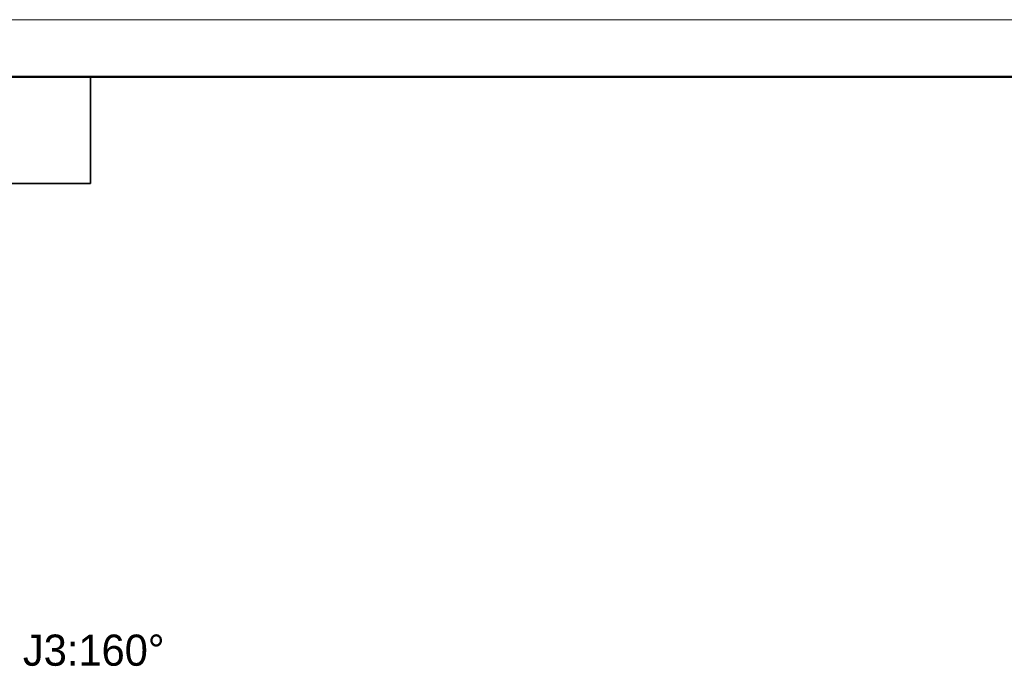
# Model space of a CAD drawing. Header units: millimetres. Extents: x 0 to 4200, y 0 to 2974.
# Tile 21 of 40: x 760 to 1867, y 2248 to 2974. Entities that reach past the tile are written whole.
import ezdxf

# ---------------------------------------------------------------- set-up
doc = ezdxf.new("R2010")
doc.units = ezdxf.units.MM
doc.header["$LTSCALE"] = 10
doc.layers.get('0').update_dxf_attribs({"lineweight": 18})
doc.layers.add('标注层', color=150, linetype='Continuous', lineweight=18)
doc.styles.add('SLDTEXTSTYLE1', font='txt')

msp = doc.modelspace()

# ---------------------------------------------------------------- linework, layer by layer
at = {"color": 7, "linetype": 'Continuous', "lineweight": 18}
msp.add_line((-0.005, 2973.966), (4199.93, 2973.966), dxfattribs=at)
at = {"color": 7, "linetype": 'Continuous', "lineweight": 50}
msp.add_line((239.959, 2909.894), (4139.959, 2909.894), dxfattribs=at)
at = {"color": 7, "linetype": 'Continuous', "lineweight": 35}
for p, q in [((839.959, 2789.894), (839.959, 2909.894)), ((239.959, 2789.894), (839.959, 2789.894))]:
    msp.add_line(p, q, dxfattribs=at)

# ---------------------------------------------------------------- texts
at = {"layer": '标注层', "insert": (763.896, 2283.187), "char_height": 35, "width": 333.18436, "attachment_point": 1, "style": 'SLDTEXTSTYLE1'}
msp.add_mtext('J3:160%%D', dxfattribs=at)

doc.saveas('drawing.dxf')
